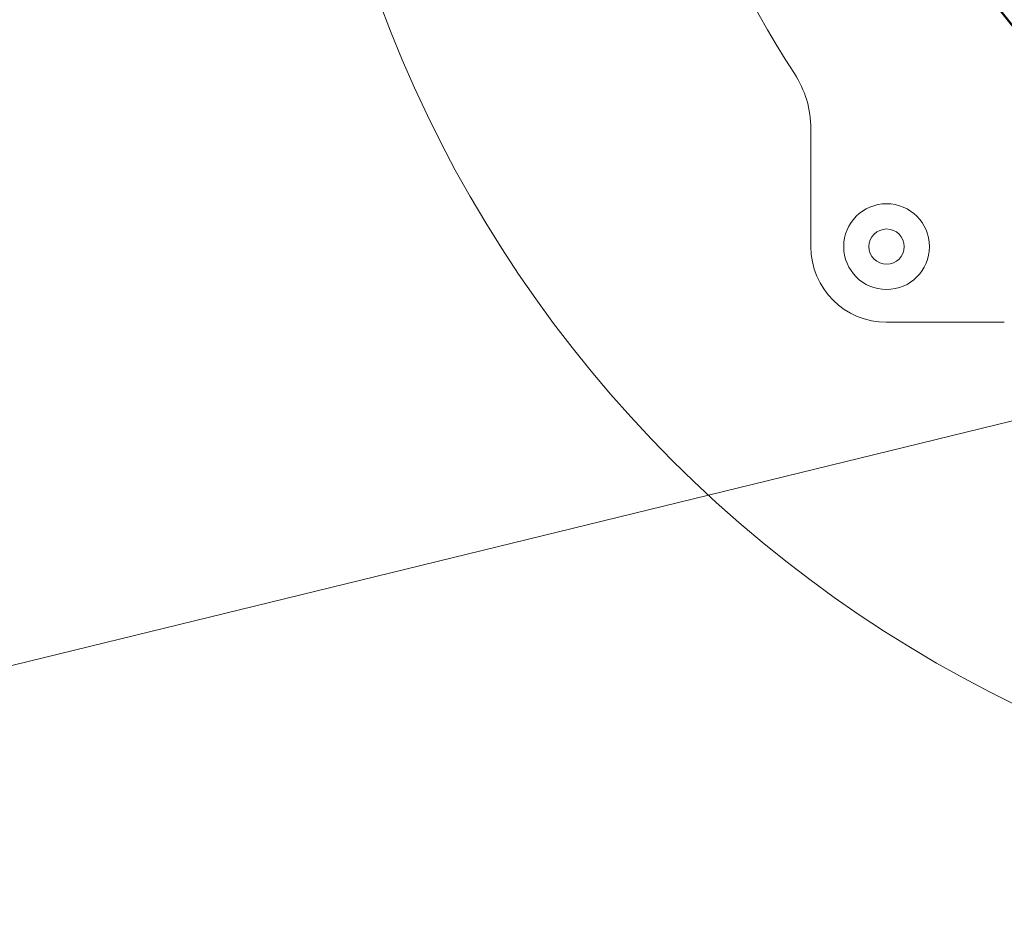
# Model space of a CAD drawing. Header units: centimetres. Extents: x -9388 to 91680, y -1419244 to 50347.
# Tile 128 of 183: x 38518 to 38713, y -689768 to -689588. Entities that reach past the tile are written whole.
import ezdxf

# ---------------------------------------------------------------- set-up
doc = ezdxf.new("R2010")
doc.units = ezdxf.units.CM
for name, color, linetype, lineweight in [('! wpusty dachowe_Nr_pióra__1', 7, 'Continuous', 13), ('Budowlane - Obrobki Blacharskie_Nr_pióra__1', 7, 'Continuous', 13), ('Q_podkład', 8, 'Continuous', 9)]:
    doc.layers.add(name, color=color, linetype=linetype, lineweight=lineweight)
doc.layers.add('Q_kd_wpusty', color=7, linetype='Continuous', lineweight=15, true_color=0x009901)

# ---------------------------------------------------------------- blocks, each defined once
blk = doc.blocks.new('PAB.02_RZUT DACHU')
at = {"layer": '! wpusty dachowe_Nr_pióra__1', "color": 8, "linetype": 'Continuous'}
blk.add_arc((38824, -709499.06), 142.08, 90, 270, dxfattribs=at)
at = {"layer": 'Budowlane - Obrobki Blacharskie_Nr_pióra__1', "color": 8, "linetype": 'Continuous'}
blk.add_line((38824, -709641.14), (35598.98, -710430.3), dxfattribs=at)
blk = doc.blocks.new('A$C674D9795')
at = {"layer": 'Q_kd_wpusty', "linetype": 'Continuous'}
for p, q in [((-14.935, -13.435), (-14.935, -11.103)), ((-14.935, -13.435), (-14.935, -11.103)), ((-11.103, -14.935), (-13.435, -14.935)), ((-11.103, -14.935), (-13.435, -14.935))]:
    blk.add_line(p, q, dxfattribs=at)
for centre, radius in [((0, 0), 25), ((0, 0), 25), ((0, 0), 14.191), ((0, 0), 14.191), ((0, 0), 12.574), ((0, 0), 12.574), ((-13.435, -13.435), 0.85), ((-13.435, -13.435), 0.85), ((-13.435, -13.435), 0.35), ((-13.435, -13.435), 0.35)]:
    blk.add_circle(centre, radius, dxfattribs=at)
for centre, radius, start, end in [((0, 0), 18.25, 146.7512, 213.2488), ((0, 0), 18.25, 146.7512, 213.2488), ((-16.935, -11.103), 2, 0, 33.2488), ((-16.935, -11.103), 2, 0, 33.2488), ((-13.435, -13.435), 1.5, 180, 270), ((-13.435, -13.435), 1.5, 180, 270)]:
    blk.add_arc(centre, radius, start, end, dxfattribs=at)

msp = doc.modelspace()

# ---------------------------------------------------------------- block references
at = {"xscale": 10, "yscale": 10, "zscale": 10}
msp.add_blockref('A$C674D9795', (38824, -689499.06), dxfattribs=at)
at = {"layer": 'Q_podkład'}
msp.add_blockref('PAB.02_RZUT DACHU', (0, 20000), dxfattribs=at)

doc.saveas('drawing.dxf')
